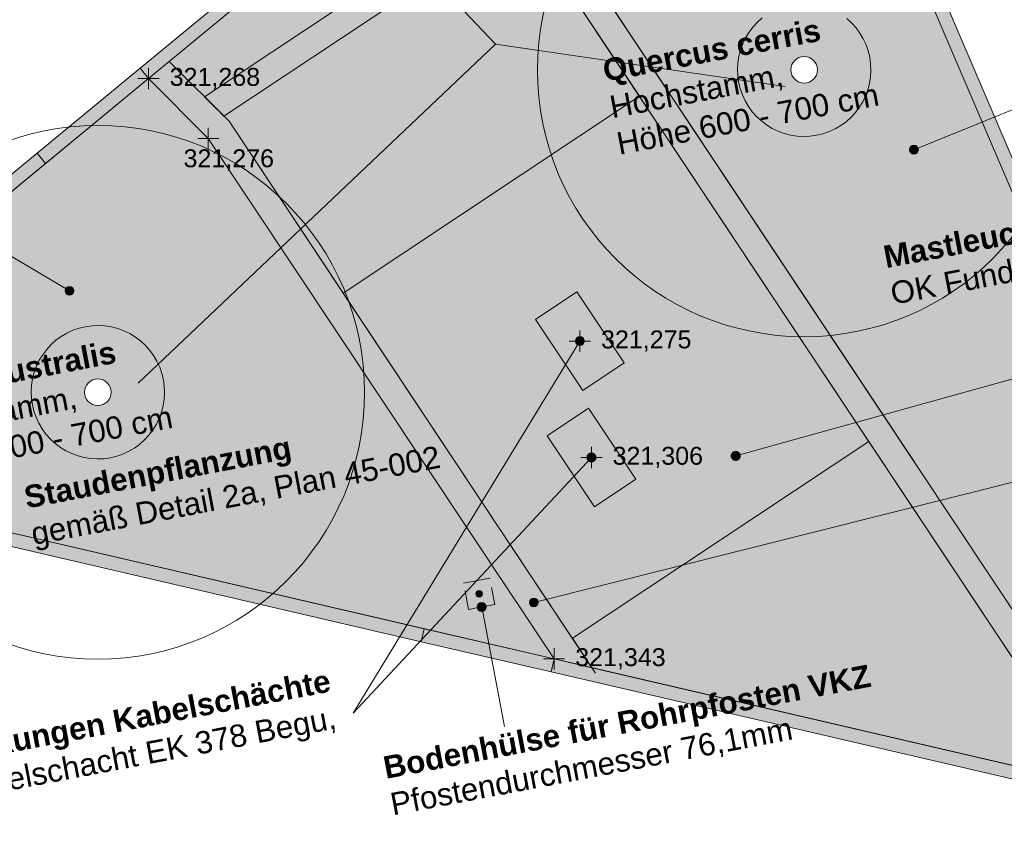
# Model space of a CAD drawing. Header units: metres. Extents: x 3500829 to 3508687, y 5372391 to 5379639.
# Tile 213 of 229: x 3504287 to 3504298, y 5375417 to 5375426. Entities that reach past the tile are written whole.
import ezdxf

# ---------------------------------------------------------------- set-up
doc = ezdxf.new("R2010")
doc.units = ezdxf.units.M
doc.header["$LTSCALE"] = 0.1
doc.linetypes.add('ISO-02 Strichlinie', pattern=[3.81, 3.048, -0.762])
for name, color, linetype in [('5_Beschriftung', 7, 'Continuous'), ('5_Elemente', 7, 'Continuous'), ('5_Flächen', 7, 'Continuous'), ('5_Gehölze', 7, 'Continuous'), ('5_Leitungen', 7, 'Continuous')]:
    doc.layers.add(name, color=color, linetype=linetype)
doc.styles.add('Arial', font='arial.ttf')
doc.styles.add('Arial (bold)', font='arialbd.ttf')

# ---------------------------------------------------------------- blocks, each defined once
blk = doc.blocks.new('VKZ')
at = {"linetype": 'Continuous', "lineweight": 0, "true_color": 0x888888, "transparency": 33554687}
h = blk.add_hatch(color=252, dxfattribs=at)
edge = h.paths.add_edge_path()
edge.add_arc((0, 0), 0.038, 0, 360)
at = {"color": 251, "linetype": 'ISO-02 Strichlinie', "lineweight": 9, "true_color": 0x646464, "transparency": 33554687, "flags": 128}
blk.add_lwpolyline([(-0.15, 0.15), (0.15, 0.15), (0.15, -0.15), (-0.15, -0.15)], close=True, dxfattribs=at)
at = {"color": 251, "linetype": 'Continuous', "lineweight": 9, "true_color": 0x646464, "transparency": 33554687}
blk.add_circle((0, 0), 0.038, dxfattribs=at)
blk = doc.blocks.new('Baum Neu')
at = {"color": 255, "linetype": 'Continuous', "lineweight": 9, "transparency": 33554687}
blk.add_wipeout([(0.106, 0.106), (0.116, 0.095), (0.125, 0.083), (0.132, 0.071), (0.139, 0.057), (0.144, 0.044), (0.147, 0.029), (0.149, 0.015), (0.15, 0), (0.149, -0.015), (0.147, -0.029), (0.144, -0.044), (0.139, -0.057), (0.132, -0.071), (0.125, -0.083), (0.116, -0.095), (0.106, -0.106), (0.095, -0.116), (0.083, -0.125), (0.071, -0.132), (0.057, -0.139), (0.044, -0.144), (0.029, -0.147), (0.015, -0.149), (0, -0.15), (-0.015, -0.149), (-0.029, -0.147), (-0.044, -0.144), (-0.057, -0.139), (-0.071, -0.132), (-0.083, -0.125), (-0.095, -0.116), (-0.106, -0.106), (-0.116, -0.095), (-0.125, -0.083), (-0.132, -0.071), (-0.139, -0.057), (-0.144, -0.044), (-0.147, -0.029), (-0.149, -0.015), (-0.15, 0), (-0.149, 0.015), (-0.147, 0.029), (-0.144, 0.044), (-0.139, 0.057), (-0.132, 0.071), (-0.125, 0.083), (-0.116, 0.095), (-0.106, 0.106), (-0.095, 0.116), (-0.083, 0.125), (-0.071, 0.132), (-0.057, 0.139), (-0.044, 0.144), (-0.029, 0.147), (-0.015, 0.149), (0, 0.15), (0.015, 0.149), (0.029, 0.147), (0.044, 0.144), (0.057, 0.139), (0.071, 0.132), (0.083, 0.125), (0.095, 0.116)], dxfattribs=at)
at = {"color": 250, "linetype": 'Continuous', "lineweight": 9, "transparency": 33554687}
for radius in [3, 0.15]:
    blk.add_circle((0, 0), radius, dxfattribs=at)
blk = doc.blocks.new('Vermessungspunkt (2D)-94')
at = {"color": 250, "linetype": 'Continuous', "lineweight": 18, "true_color": 0x313131, "transparency": 33554687}
for p, q in [((0, 0.119), (0, -0.119)), ((-0.119, 0), (0.119, 0))]:
    blk.add_line(p, q, dxfattribs=at)
at = {"color": 250, "true_color": 0x313131, "transparency": 33554687, "insert": (0.238, 0), "char_height": 0.2014, "attachment_point": 4, "line_spacing_factor": 0.970891, "style": 'Arial'}
blk.add_mtext('321,343', dxfattribs=at)
at = {"color": 0, "flags": 1}
for tag in ['Vermessungspunkt-Nr', 'Segment-Art', 'Segment-Länge', 'Segment-Winkel', 'Segment-Radius', 'Segment-Innenwinkel', 'Segment-Steigung', 'Segment-Richtung', 'Pfad_ID', 'Beschreibung']:
    blk.add_attdef(tag, (32.752, 18.993), '', height=0.00018, dxfattribs=at)
blk = doc.blocks.new('Vermessungspunkt (2D)-95')
at = {"color": 250, "linetype": 'Continuous', "lineweight": 18, "true_color": 0x313131, "transparency": 33554687}
for p, q in [((0, 0.119), (0, -0.119)), ((-0.119, 0), (0.119, 0))]:
    blk.add_line(p, q, dxfattribs=at)
at = {"color": 250, "true_color": 0x313131, "transparency": 33554687, "insert": (0.238, 0), "char_height": 0.2014, "attachment_point": 4, "line_spacing_factor": 0.970891, "style": 'Arial'}
blk.add_mtext('321,268', dxfattribs=at)
at = {"color": 0, "flags": 1}
for tag in ['Vermessungspunkt-Nr', 'Segment-Art', 'Segment-Länge', 'Segment-Winkel', 'Segment-Radius', 'Segment-Innenwinkel', 'Segment-Steigung', 'Segment-Richtung', 'Pfad_ID', 'Beschreibung']:
    blk.add_attdef(tag, (28.192, 25.516), '', height=0.00018, dxfattribs=at)
blk = doc.blocks.new('Vermessungspunkt (2D)-98')
at = {"color": 250, "linetype": 'Continuous', "lineweight": 18, "true_color": 0x313131, "transparency": 33554687}
for p, q in [((0, 0.119), (0, -0.119)), ((-0.119, 0), (0.119, 0))]:
    blk.add_line(p, q, dxfattribs=at)
at = {"color": 250, "true_color": 0x313131, "transparency": 33554687, "insert": (-0.278, -0.243), "char_height": 0.2014, "attachment_point": 4, "line_spacing_factor": 0.970891, "style": 'Arial'}
blk.add_mtext('321,276', dxfattribs=at)
at = {"color": 0, "flags": 1}
for tag in ['Vermessungspunkt-Nr', 'Segment-Art', 'Segment-Länge', 'Segment-Winkel', 'Segment-Radius', 'Segment-Innenwinkel', 'Segment-Steigung', 'Segment-Richtung', 'Pfad_ID', 'Beschreibung']:
    blk.add_attdef(tag, (28.467, 24.602), '', height=0.00018, dxfattribs=at)
blk = doc.blocks.new('Vermessungspunkt (2D)-115')
at = {"color": 250, "linetype": 'Continuous', "lineweight": 18, "true_color": 0x313131, "transparency": 33554687}
for p, q in [((0, 0.119), (0, -0.119)), ((-0.119, 0), (0.119, 0))]:
    blk.add_line(p, q, dxfattribs=at)
at = {"color": 250, "true_color": 0x313131, "transparency": 33554687, "insert": (0.238, 0), "char_height": 0.2014, "attachment_point": 4, "line_spacing_factor": 0.970891, "style": 'Arial'}
blk.add_mtext('321,306', dxfattribs=at)
at = {"color": 0, "flags": 1}
for tag in ['Vermessungspunkt-Nr', 'Segment-Art', 'Segment-Länge', 'Segment-Winkel', 'Segment-Radius', 'Segment-Innenwinkel', 'Segment-Steigung', 'Segment-Richtung', 'Pfad_ID', 'Beschreibung']:
    blk.add_attdef(tag, (33.172, 21.258), '', height=0.00018, dxfattribs=at)
blk = doc.blocks.new('Vermessungspunkt (2D)-116')
at = {"color": 250, "linetype": 'Continuous', "lineweight": 18, "true_color": 0x313131, "transparency": 33554687}
for p, q in [((0, 0.119), (0, -0.119)), ((-0.119, 0), (0.119, 0))]:
    blk.add_line(p, q, dxfattribs=at)
at = {"color": 250, "true_color": 0x313131, "transparency": 33554687, "insert": (0.238, 0), "char_height": 0.2014, "attachment_point": 4, "line_spacing_factor": 0.970891, "style": 'Arial'}
blk.add_mtext('321,275', dxfattribs=at)
at = {"color": 0, "flags": 1}
for tag in ['Vermessungspunkt-Nr', 'Segment-Art', 'Segment-Länge', 'Segment-Winkel', 'Segment-Radius', 'Segment-Innenwinkel', 'Segment-Steigung', 'Segment-Richtung', 'Pfad_ID', 'Beschreibung']:
    blk.add_attdef(tag, (33.041, 22.566), '', height=0.00018, dxfattribs=at)

msp = doc.modelspace()

# ---------------------------------------------------------------- hatches: boundary and pattern name
at = {"layer": '5_Beschriftung', "linetype": 'Continuous', "lineweight": 0, "true_color": 0x2d2d2d, "transparency": 33554687}
for points in [[(3504293.052, 5375421.383), (3504293.05, 5375421.384), (3504293.048, 5375421.386), (3504293.047, 5375421.388), (3504293.045, 5375421.39), (3504293.044, 5375421.392), (3504293.043, 5375421.394), (3504293.041, 5375421.396), (3504293.04, 5375421.398), (3504293.039, 5375421.401), (3504293.038, 5375421.403), (3504293.038, 5375421.405), (3504293.037, 5375421.407), (3504293.036, 5375421.41), (3504293.036, 5375421.412), (3504293.036, 5375421.415), (3504293.035, 5375421.417), (3504293.035, 5375421.42), (3504293.035, 5375421.422), (3504293.036, 5375421.425), (3504293.036, 5375421.427), (3504293.036, 5375421.429), (3504293.037, 5375421.432), (3504293.037, 5375421.434), (3504293.038, 5375421.436), (3504293.039, 5375421.439), (3504293.04, 5375421.441), (3504293.041, 5375421.443), (3504293.042, 5375421.445), (3504293.044, 5375421.447), (3504293.045, 5375421.449), (3504293.047, 5375421.451), (3504293.048, 5375421.453), (3504293.05, 5375421.455), (3504293.052, 5375421.457), (3504293.054, 5375421.458), (3504293.055, 5375421.46), (3504293.057, 5375421.461), (3504293.06, 5375421.463), (3504293.062, 5375421.464), (3504293.064, 5375421.465), (3504293.066, 5375421.466), (3504293.068, 5375421.467), (3504293.071, 5375421.468), (3504293.073, 5375421.468), (3504293.075, 5375421.469), (3504293.078, 5375421.469), (3504293.08, 5375421.47), (3504293.083, 5375421.47), (3504293.085, 5375421.47), (3504293.088, 5375421.47), (3504293.09, 5375421.47), (3504293.093, 5375421.469), (3504293.095, 5375421.469), (3504293.097, 5375421.468), (3504293.1, 5375421.468), (3504293.102, 5375421.467), (3504293.104, 5375421.466), (3504293.107, 5375421.465), (3504293.109, 5375421.464), (3504293.111, 5375421.463), (3504293.113, 5375421.461), (3504293.115, 5375421.46), (3504293.117, 5375421.459), (3504293.119, 5375421.457), (3504293.121, 5375421.455), (3504293.122, 5375421.453), (3504293.124, 5375421.452), (3504293.125, 5375421.45), (3504293.127, 5375421.448), (3504293.128, 5375421.446), (3504293.129, 5375421.444), (3504293.131, 5375421.441), (3504293.132, 5375421.439), (3504293.132, 5375421.437), (3504293.133, 5375421.434), (3504293.134, 5375421.432), (3504293.134, 5375421.43), (3504293.135, 5375421.427), (3504293.135, 5375421.425), (3504293.135, 5375421.422), (3504293.135, 5375421.42), (3504293.135, 5375421.417), (3504293.135, 5375421.415), (3504293.135, 5375421.413), (3504293.134, 5375421.41), (3504293.134, 5375421.408), (3504293.133, 5375421.405), (3504293.133, 5375421.403), (3504293.132, 5375421.401), (3504293.131, 5375421.399), (3504293.13, 5375421.396), (3504293.128, 5375421.394), (3504293.127, 5375421.392), (3504293.126, 5375421.39), (3504293.124, 5375421.388), (3504293.123, 5375421.386), (3504293.121, 5375421.385), (3504293.119, 5375421.383), (3504293.117, 5375421.381), (3504293.115, 5375421.38), (3504293.113, 5375421.378), (3504293.111, 5375421.377), (3504293.109, 5375421.376), (3504293.107, 5375421.375), (3504293.105, 5375421.374), (3504293.102, 5375421.373), (3504293.1, 5375421.372), (3504293.098, 5375421.371), (3504293.095, 5375421.371), (3504293.093, 5375421.37), (3504293.09, 5375421.37), (3504293.088, 5375421.37), (3504293.086, 5375421.37), (3504293.083, 5375421.37), (3504293.081, 5375421.37), (3504293.078, 5375421.37), (3504293.076, 5375421.371), (3504293.073, 5375421.371), (3504293.071, 5375421.372), (3504293.069, 5375421.373), (3504293.066, 5375421.374), (3504293.064, 5375421.375), (3504293.062, 5375421.376), (3504293.06, 5375421.377), (3504293.058, 5375421.378), (3504293.056, 5375421.38), (3504293.054, 5375421.381)], [(3504294.756, 5375421.45), (3504294.756, 5375421.448), (3504294.757, 5375421.445), (3504294.757, 5375421.443), (3504294.757, 5375421.44), (3504294.757, 5375421.438), (3504294.757, 5375421.436), (3504294.757, 5375421.433), (3504294.757, 5375421.431), (3504294.757, 5375421.428), (3504294.756, 5375421.426), (3504294.756, 5375421.423), (3504294.755, 5375421.421), (3504294.754, 5375421.419), (3504294.753, 5375421.417), (3504294.752, 5375421.414), (3504294.751, 5375421.412), (3504294.75, 5375421.41), (3504294.748, 5375421.408), (3504294.747, 5375421.406), (3504294.745, 5375421.404), (3504294.743, 5375421.402), (3504294.742, 5375421.401), (3504294.74, 5375421.399), (3504294.738, 5375421.398), (3504294.736, 5375421.396), (3504294.734, 5375421.395), (3504294.732, 5375421.394), (3504294.73, 5375421.392), (3504294.727, 5375421.391), (3504294.725, 5375421.39), (3504294.723, 5375421.39), (3504294.72, 5375421.389), (3504294.718, 5375421.388), (3504294.716, 5375421.388), (3504294.713, 5375421.388), (3504294.711, 5375421.387), (3504294.708, 5375421.387), (3504294.706, 5375421.387), (3504294.703, 5375421.387), (3504294.701, 5375421.388), (3504294.699, 5375421.388), (3504294.696, 5375421.389), (3504294.694, 5375421.389), (3504294.691, 5375421.39), (3504294.689, 5375421.391), (3504294.687, 5375421.392), (3504294.685, 5375421.393), (3504294.683, 5375421.394), (3504294.68, 5375421.395), (3504294.678, 5375421.397), (3504294.676, 5375421.398), (3504294.675, 5375421.4), (3504294.673, 5375421.401), (3504294.671, 5375421.403), (3504294.669, 5375421.405), (3504294.668, 5375421.407), (3504294.666, 5375421.409), (3504294.665, 5375421.411), (3504294.664, 5375421.413), (3504294.663, 5375421.415), (3504294.662, 5375421.417), (3504294.661, 5375421.42), (3504294.66, 5375421.422), (3504294.659, 5375421.424), (3504294.659, 5375421.427), (3504294.658, 5375421.429), (3504294.658, 5375421.432), (3504294.658, 5375421.434), (3504294.658, 5375421.436), (3504294.658, 5375421.439), (3504294.658, 5375421.441), (3504294.658, 5375421.444), (3504294.658, 5375421.446), (3504294.659, 5375421.449), (3504294.659, 5375421.451), (3504294.66, 5375421.453), (3504294.661, 5375421.456), (3504294.662, 5375421.458), (3504294.663, 5375421.46), (3504294.664, 5375421.462), (3504294.665, 5375421.464), (3504294.667, 5375421.466), (3504294.668, 5375421.468), (3504294.67, 5375421.47), (3504294.672, 5375421.472), (3504294.673, 5375421.474), (3504294.675, 5375421.475), (3504294.677, 5375421.477), (3504294.679, 5375421.478), (3504294.681, 5375421.48), (3504294.683, 5375421.481), (3504294.685, 5375421.482), (3504294.688, 5375421.483), (3504294.69, 5375421.484), (3504294.692, 5375421.485), (3504294.695, 5375421.486), (3504294.697, 5375421.486), (3504294.699, 5375421.487), (3504294.702, 5375421.487), (3504294.704, 5375421.487), (3504294.707, 5375421.487), (3504294.709, 5375421.487), (3504294.712, 5375421.487), (3504294.714, 5375421.487), (3504294.716, 5375421.486), (3504294.719, 5375421.486), (3504294.721, 5375421.485), (3504294.724, 5375421.485), (3504294.726, 5375421.484), (3504294.728, 5375421.483), (3504294.73, 5375421.482), (3504294.733, 5375421.481), (3504294.735, 5375421.479), (3504294.737, 5375421.478), (3504294.739, 5375421.476), (3504294.74, 5375421.475), (3504294.742, 5375421.473), (3504294.744, 5375421.471), (3504294.746, 5375421.47), (3504294.747, 5375421.468), (3504294.749, 5375421.466), (3504294.75, 5375421.464), (3504294.751, 5375421.462), (3504294.752, 5375421.459), (3504294.753, 5375421.457), (3504294.754, 5375421.455), (3504294.755, 5375421.453)]]:
    msp.add_hatch(color=250, dxfattribs=at).paths.add_polyline_path(points)
h = msp.add_hatch(color=250, dxfattribs=at)
edge = h.paths.add_edge_path()
edge.add_arc((3504292.437, 5375419.79), 0.05, 0, 360)
h = msp.add_hatch(color=250, dxfattribs=at)
edge = h.paths.add_edge_path()
edge.add_arc((3504291.851, 5375419.74), 0.05, 0, 360)
at = {"layer": '5_Elemente', "linetype": 'Continuous', "lineweight": 0, "true_color": 0x7d7d7d, "transparency": 33554687}
for points in [[(3504291.57, 5375428.73), (3504291.666, 5375428.614), (3504288.105, 5375425.679), (3504288.01, 5375425.794)], [(3504296.29, 5375427.97), (3504296.428, 5375428.029), (3504300.358, 5375418.852), (3504300.22, 5375418.793)], [(3504286.852, 5375424.84), (3504286.948, 5375424.724), (3504284.263, 5375422.511), (3504284.167, 5375422.626)], [(3504284.577, 5375420.881), (3504284.611, 5375421.027), (3504291.204, 5375419.495), (3504291.17, 5375419.349)], [(3504292.631, 5375419.01), (3504292.665, 5375419.156), (3504299.248, 5375417.626), (3504299.214, 5375417.48)]]:
    msp.add_hatch(color=8, dxfattribs=at).paths.add_polyline_path(points)
at = {"layer": '5_Elemente', "linetype": 'Continuous', "lineweight": 0, "true_color": 0xf5f5f5, "transparency": 33554687}
for points in [[(3504291.433, 5375428.422), (3504292.087, 5375427.796), (3504298.771, 5375417.737), (3504299.197, 5375417.638), (3504292.318, 5375427.989), (3504291.666, 5375428.614)], [(3504293.091, 5375419.057), (3504289.01, 5375425.199), (3504288.338, 5375425.87), (3504288.105, 5375425.679), (3504288.777, 5375425.007), (3504292.665, 5375419.156)]]:
    msp.add_hatch(color=7, dxfattribs=at).paths.add_polyline_path(points)
at = {"layer": '5_Elemente', "linetype": 'Continuous', "lineweight": 0, "true_color": 0x6e6e6e, "transparency": 33554687}
for points in [[(3504288.01, 5375425.794), (3504288.105, 5375425.679), (3504286.948, 5375424.724), (3504286.852, 5375424.84)], [(3504292.665, 5375419.156), (3504292.631, 5375419.01), (3504291.17, 5375419.349), (3504291.204, 5375419.495)]]:
    msp.add_hatch(color=8, dxfattribs=at).paths.add_polyline_path(points)
at = {"layer": '5_Elemente', "linetype": 'Continuous', "lineweight": 0, "true_color": 0xa6a6a6, "transparency": 33554559}
for points in [[(3504292.92, 5375423.282), (3504293.454, 5375422.485), (3504292.989, 5375422.173), (3504292.455, 5375422.971)], [(3504293.051, 5375421.974), (3504293.585, 5375421.176), (3504293.119, 5375420.865), (3504292.586, 5375421.663)]]:
    msp.add_hatch(color=253, dxfattribs=at).paths.add_polyline_path(points)
at = {"layer": '5_Flächen', "linetype": 'Continuous', "lineweight": 0, "true_color": 0xced696, "transparency": 33554623}
h = msp.add_hatch(color=53, dxfattribs=at)
edge = h.paths.add_edge_path()
edge.add_line((3504291.666, 5375428.614), (3504292.318, 5375427.989))
edge.add_line((3504292.318, 5375427.989), (3504299.197, 5375417.638))
edge.add_arc((3504299.439, 5375418.455), 0.851, 253.4625, 383.4158)
edge.add_line((3504300.22, 5375418.793), (3504296.29, 5375427.97))
edge.add_arc((3504295.558, 5375427.521), 0.859, 31.5261, 74.1572)
edge.add_line((3504295.793, 5375428.347), (3504292.903, 5375429.161))
edge.add_arc((3504292.673, 5375428.343), 0.85, 74.2717, 129.5031)
edge.add_line((3504292.132, 5375428.998), (3504291.666, 5375428.614))
at = {"layer": '5_Flächen', "linetype": 'Continuous', "lineweight": 0, "true_color": 0xdadada, "transparency": 33554687}
msp.add_hatch(color=254, dxfattribs=at).paths.add_polyline_path([(3504288.338, 5375425.87), (3504289.01, 5375425.199), (3504293.091, 5375419.057), (3504298.771, 5375417.737), (3504292.087, 5375427.796), (3504291.433, 5375428.422)])
at = {"layer": '5_Flächen', "linetype": 'Continuous', "lineweight": 0, "true_color": 0xd7d7d7, "transparency": 33554687}
for points in [[(3504289.01, 5375425.199), (3504290.294, 5375423.267), (3504293.625, 5375425.481), (3504292.087, 5375427.796), (3504291.433, 5375428.422), (3504288.338, 5375425.87)], [(3504298.771, 5375417.737), (3504296.204, 5375421.6), (3504292.872, 5375419.387), (3504293.091, 5375419.057)]]:
    msp.add_hatch(color=254, dxfattribs=at).paths.add_polyline_path(points)
at = {"layer": '5_Flächen', "linetype": 'Continuous', "lineweight": 0, "true_color": 0x00b8e6, "transparency": 33554687}
h = msp.add_hatch(color=140, dxfattribs=at)
edge = h.paths.add_edge_path()
edge.add_line((3504292.297, 5375427.479), (3504292.131, 5375427.729))
edge.add_line((3504292.131, 5375427.729), (3504288.735, 5375425.473))
edge.add_arc((3504224.445, 5375360.92), 91.106, 44.92441, 45.11689, ccw=False)
edge.add_line((3504288.952, 5375425.257), (3504292.297, 5375427.479))
at = {"layer": '5_Flächen', "linetype": 'Continuous', "lineweight": 0, "true_color": 0xced696, "transparency": 33554623}
h = msp.add_hatch(color=53, dxfattribs=at)
edge = h.paths.add_edge_path()
edge.add_line((3504292.665, 5375419.156), (3504288.777, 5375425.007))
edge.add_line((3504288.777, 5375425.007), (3504288.105, 5375425.679))
edge.add_line((3504288.105, 5375425.679), (3504284.263, 5375422.511))
edge.add_arc((3504284.803, 5375421.855), 0.85, 129.5031, 256.9219)
edge.add_line((3504284.611, 5375421.027), (3504292.665, 5375419.156))

# ---------------------------------------------------------------- linework, layer by layer
at = {"layer": '5_Beschriftung', "color": 250, "linetype": 'Continuous', "lineweight": 18, "true_color": 0x2d2d2d, "transparency": 33554687}
for p, q in [((3504292.437, 5375419.79), (3504300.429, 5375421.795)), ((3504291.851, 5375419.74), (3504292.107, 5375418.395))]:
    msp.add_line(p, q, dxfattribs=at)
at = {"layer": '5_Beschriftung', "color": 250, "linetype": 'Continuous', "lineweight": 18, "true_color": 0x2d2d2d, "transparency": 33554687, "flags": 128}
for points in [[(3504293.052, 5375421.383), (3504293.05, 5375421.384), (3504293.048, 5375421.386), (3504293.047, 5375421.388), (3504293.045, 5375421.39), (3504293.044, 5375421.392), (3504293.043, 5375421.394), (3504293.041, 5375421.396), (3504293.04, 5375421.398), (3504293.039, 5375421.401), (3504293.038, 5375421.403), (3504293.038, 5375421.405), (3504293.037, 5375421.407), (3504293.036, 5375421.41), (3504293.036, 5375421.412), (3504293.036, 5375421.415), (3504293.035, 5375421.417), (3504293.035, 5375421.42), (3504293.035, 5375421.422), (3504293.036, 5375421.425), (3504293.036, 5375421.427), (3504293.036, 5375421.429), (3504293.037, 5375421.432), (3504293.037, 5375421.434), (3504293.038, 5375421.436), (3504293.039, 5375421.439), (3504293.04, 5375421.441), (3504293.041, 5375421.443), (3504293.042, 5375421.445), (3504293.044, 5375421.447), (3504293.045, 5375421.449), (3504293.047, 5375421.451), (3504293.048, 5375421.453), (3504293.05, 5375421.455), (3504293.052, 5375421.457), (3504293.054, 5375421.458), (3504293.055, 5375421.46), (3504293.057, 5375421.461), (3504293.06, 5375421.463), (3504293.062, 5375421.464), (3504293.064, 5375421.465), (3504293.066, 5375421.466), (3504293.068, 5375421.467), (3504293.071, 5375421.468), (3504293.073, 5375421.468), (3504293.075, 5375421.469), (3504293.078, 5375421.469), (3504293.08, 5375421.47), (3504293.083, 5375421.47), (3504293.085, 5375421.47), (3504293.088, 5375421.47), (3504293.09, 5375421.47), (3504293.093, 5375421.469), (3504293.095, 5375421.469), (3504293.097, 5375421.468), (3504293.1, 5375421.468), (3504293.102, 5375421.467), (3504293.104, 5375421.466), (3504293.107, 5375421.465), (3504293.109, 5375421.464), (3504293.111, 5375421.463), (3504293.113, 5375421.461), (3504293.115, 5375421.46), (3504293.117, 5375421.459), (3504293.119, 5375421.457), (3504293.121, 5375421.455), (3504293.122, 5375421.453), (3504293.124, 5375421.452), (3504293.125, 5375421.45), (3504293.127, 5375421.448), (3504293.128, 5375421.446), (3504293.129, 5375421.444), (3504293.131, 5375421.441), (3504293.132, 5375421.439), (3504293.132, 5375421.437), (3504293.133, 5375421.434), (3504293.134, 5375421.432), (3504293.134, 5375421.43), (3504293.135, 5375421.427), (3504293.135, 5375421.425), (3504293.135, 5375421.422), (3504293.135, 5375421.42), (3504293.135, 5375421.417), (3504293.135, 5375421.415), (3504293.135, 5375421.413), (3504293.134, 5375421.41), (3504293.134, 5375421.408), (3504293.133, 5375421.405), (3504293.133, 5375421.403), (3504293.132, 5375421.401), (3504293.131, 5375421.399), (3504293.13, 5375421.396), (3504293.128, 5375421.394), (3504293.127, 5375421.392), (3504293.126, 5375421.39), (3504293.124, 5375421.388), (3504293.123, 5375421.386), (3504293.121, 5375421.385), (3504293.119, 5375421.383), (3504293.117, 5375421.381), (3504293.115, 5375421.38), (3504293.113, 5375421.378), (3504293.111, 5375421.377), (3504293.109, 5375421.376), (3504293.107, 5375421.375), (3504293.105, 5375421.374), (3504293.102, 5375421.373), (3504293.1, 5375421.372), (3504293.098, 5375421.371), (3504293.095, 5375421.371), (3504293.093, 5375421.37), (3504293.09, 5375421.37), (3504293.088, 5375421.37), (3504293.086, 5375421.37), (3504293.083, 5375421.37), (3504293.081, 5375421.37), (3504293.078, 5375421.37), (3504293.076, 5375421.371), (3504293.073, 5375421.371), (3504293.071, 5375421.372), (3504293.069, 5375421.373), (3504293.066, 5375421.374), (3504293.064, 5375421.375), (3504293.062, 5375421.376), (3504293.06, 5375421.377), (3504293.058, 5375421.378), (3504293.056, 5375421.38), (3504293.054, 5375421.381), (3504293.052, 5375421.383)], [(3504294.756, 5375421.45), (3504294.756, 5375421.448), (3504294.757, 5375421.445), (3504294.757, 5375421.443), (3504294.757, 5375421.44), (3504294.757, 5375421.438), (3504294.757, 5375421.436), (3504294.757, 5375421.433), (3504294.757, 5375421.431), (3504294.757, 5375421.428), (3504294.756, 5375421.426), (3504294.756, 5375421.423), (3504294.755, 5375421.421), (3504294.754, 5375421.419), (3504294.753, 5375421.417), (3504294.752, 5375421.414), (3504294.751, 5375421.412), (3504294.75, 5375421.41), (3504294.748, 5375421.408), (3504294.747, 5375421.406), (3504294.745, 5375421.404), (3504294.743, 5375421.402), (3504294.742, 5375421.401), (3504294.74, 5375421.399), (3504294.738, 5375421.398), (3504294.736, 5375421.396), (3504294.734, 5375421.395), (3504294.732, 5375421.394), (3504294.73, 5375421.392), (3504294.727, 5375421.391), (3504294.725, 5375421.39), (3504294.723, 5375421.39), (3504294.72, 5375421.389), (3504294.718, 5375421.388), (3504294.716, 5375421.388), (3504294.713, 5375421.388), (3504294.711, 5375421.387), (3504294.708, 5375421.387), (3504294.706, 5375421.387), (3504294.703, 5375421.387), (3504294.701, 5375421.388), (3504294.699, 5375421.388), (3504294.696, 5375421.389), (3504294.694, 5375421.389), (3504294.691, 5375421.39), (3504294.689, 5375421.391), (3504294.687, 5375421.392), (3504294.685, 5375421.393), (3504294.683, 5375421.394), (3504294.68, 5375421.395), (3504294.678, 5375421.397), (3504294.676, 5375421.398), (3504294.675, 5375421.4), (3504294.673, 5375421.401), (3504294.671, 5375421.403), (3504294.669, 5375421.405), (3504294.668, 5375421.407), (3504294.666, 5375421.409), (3504294.665, 5375421.411), (3504294.664, 5375421.413), (3504294.663, 5375421.415), (3504294.662, 5375421.417), (3504294.661, 5375421.42), (3504294.66, 5375421.422), (3504294.659, 5375421.424), (3504294.659, 5375421.427), (3504294.658, 5375421.429), (3504294.658, 5375421.432), (3504294.658, 5375421.434), (3504294.658, 5375421.436), (3504294.658, 5375421.439), (3504294.658, 5375421.441), (3504294.658, 5375421.444), (3504294.658, 5375421.446), (3504294.659, 5375421.449), (3504294.659, 5375421.451), (3504294.66, 5375421.453), (3504294.661, 5375421.456), (3504294.662, 5375421.458), (3504294.663, 5375421.46), (3504294.664, 5375421.462), (3504294.665, 5375421.464), (3504294.667, 5375421.466), (3504294.668, 5375421.468), (3504294.67, 5375421.47), (3504294.672, 5375421.472), (3504294.673, 5375421.474), (3504294.675, 5375421.475), (3504294.677, 5375421.477), (3504294.679, 5375421.478), (3504294.681, 5375421.48), (3504294.683, 5375421.481), (3504294.685, 5375421.482), (3504294.688, 5375421.483), (3504294.69, 5375421.484), (3504294.692, 5375421.485), (3504294.695, 5375421.486), (3504294.697, 5375421.486), (3504294.699, 5375421.487), (3504294.702, 5375421.487), (3504294.704, 5375421.487), (3504294.707, 5375421.487), (3504294.709, 5375421.487), (3504294.712, 5375421.487), (3504294.714, 5375421.487), (3504294.716, 5375421.486), (3504294.719, 5375421.486), (3504294.721, 5375421.485), (3504294.724, 5375421.485), (3504294.726, 5375421.484), (3504294.728, 5375421.483), (3504294.73, 5375421.482), (3504294.733, 5375421.481), (3504294.735, 5375421.479), (3504294.737, 5375421.478), (3504294.739, 5375421.476), (3504294.74, 5375421.475), (3504294.742, 5375421.473), (3504294.744, 5375421.471), (3504294.746, 5375421.47), (3504294.747, 5375421.468), (3504294.749, 5375421.466), (3504294.75, 5375421.464), (3504294.751, 5375421.462), (3504294.752, 5375421.459), (3504294.753, 5375421.457), (3504294.754, 5375421.455), (3504294.755, 5375421.453), (3504294.756, 5375421.45)]]:
    msp.add_lwpolyline(points, close=True, dxfattribs=at)
at = {"layer": '5_Beschriftung', "color": 250, "linetype": 'Continuous', "lineweight": 18, "true_color": 0x2d2d2d, "transparency": 33554687}
for centre in [(3504292.437, 5375419.79), (3504291.851, 5375419.74)]:
    msp.add_circle(centre, 0.05, dxfattribs=at)
at = {"layer": '5_Elemente', "color": 251, "linetype": 'Continuous', "lineweight": 18, "true_color": 0x626262, "transparency": 33554687, "flags": 128}
for points in [[(3504291.57, 5375428.73), (3504291.666, 5375428.614), (3504288.105, 5375425.679), (3504288.01, 5375425.794)], [(3504296.29, 5375427.97), (3504296.428, 5375428.029), (3504300.358, 5375418.852), (3504300.22, 5375418.793)], [(3504286.852, 5375424.84), (3504286.948, 5375424.724), (3504284.263, 5375422.511), (3504284.167, 5375422.626)], [(3504284.577, 5375420.881), (3504284.611, 5375421.027), (3504291.204, 5375419.495), (3504291.17, 5375419.349)], [(3504292.631, 5375419.01), (3504292.665, 5375419.156), (3504299.248, 5375417.626), (3504299.214, 5375417.48)]]:
    msp.add_lwpolyline(points, close=True, dxfattribs=at)
at = {"layer": '5_Elemente', "color": 8, "linetype": 'Continuous', "lineweight": 9, "true_color": 0x777777, "transparency": 33554687, "flags": 128}
for points in [[(3504291.433, 5375428.422), (3504292.087, 5375427.796), (3504298.771, 5375417.737), (3504299.197, 5375417.638), (3504292.318, 5375427.989), (3504291.666, 5375428.614)], [(3504293.091, 5375419.057), (3504289.01, 5375425.199), (3504288.338, 5375425.87), (3504288.105, 5375425.679), (3504288.777, 5375425.007), (3504292.665, 5375419.156)]]:
    msp.add_lwpolyline(points, close=True, dxfattribs=at)
at = {"layer": '5_Elemente', "color": 251, "linetype": 'Continuous', "lineweight": 18, "true_color": 0x575757, "transparency": 33554687, "flags": 128}
for points in [[(3504288.01, 5375425.794), (3504288.105, 5375425.679), (3504286.948, 5375424.724), (3504286.852, 5375424.84)], [(3504292.665, 5375419.156), (3504292.631, 5375419.01), (3504291.17, 5375419.349), (3504291.204, 5375419.495)]]:
    msp.add_lwpolyline(points, close=True, dxfattribs=at)
at = {"layer": '5_Elemente', "color": 251, "linetype": 'Continuous', "lineweight": 13, "transparency": 33554687, "flags": 128}
for points in [[(3504292.92, 5375423.282), (3504293.454, 5375422.485), (3504292.989, 5375422.173), (3504292.455, 5375422.971)], [(3504293.051, 5375421.974), (3504293.585, 5375421.176), (3504293.119, 5375420.865), (3504292.586, 5375421.663)]]:
    msp.add_lwpolyline(points, close=True, dxfattribs=at)
at = {"layer": '5_Flächen', "color": 255, "linetype": 'Continuous', "lineweight": 9, "transparency": 33554687}
for p, q in [((3504296.713, 5375421.376), (3504292.702, 5375427.413)), ((3504296.463, 5375421.21), (3504292.452, 5375427.247)), ((3504293.132, 5375418.996), (3504290.151, 5375423.481))]:
    msp.add_line(p, q, dxfattribs=at)
at = {"layer": '5_Flächen', "color": 253, "linetype": 'Continuous', "lineweight": 9, "transparency": 33554623, "flags": 128}
for points in [[(3504291.666, 5375428.614), (3504292.318, 5375427.989), (3504299.197, 5375417.638, 0.636784), (3504300.22, 5375418.793), (3504296.29, 5375427.97, 0.188189), (3504295.793, 5375428.347), (3504292.903, 5375429.161, 0.245769), (3504292.132, 5375428.998)], [(3504292.665, 5375419.156), (3504288.777, 5375425.007), (3504288.105, 5375425.679), (3504284.263, 5375422.511, 0.621349), (3504284.611, 5375421.027)]]:
    msp.add_lwpolyline(points, format="xyb", close=True, dxfattribs=at)
at = {"layer": '5_Flächen', "color": 253, "linetype": 'Continuous', "lineweight": 9, "true_color": 0xa8a8a8, "transparency": 33554687, "flags": 128}
for points in [[(3504288.338, 5375425.87), (3504289.01, 5375425.199), (3504293.091, 5375419.057), (3504298.771, 5375417.737), (3504292.087, 5375427.796), (3504291.433, 5375428.422)], [(3504289.01, 5375425.199), (3504290.294, 5375423.267), (3504293.625, 5375425.481), (3504292.087, 5375427.796), (3504291.433, 5375428.422), (3504288.338, 5375425.87)], [(3504298.771, 5375417.737), (3504296.204, 5375421.6), (3504292.872, 5375419.387), (3504293.091, 5375419.057)]]:
    msp.add_lwpolyline(points, close=True, dxfattribs=at)
at = {"layer": '5_Flächen', "color": 140, "linetype": 'Continuous', "lineweight": 9, "true_color": 0x00b8e6, "transparency": 33554687, "flags": 128}
msp.add_lwpolyline([(3504292.297, 5375427.479), (3504292.131, 5375427.729), (3504288.735, 5375425.473, -0.00084), (3504288.952, 5375425.257)], format="xyb", close=True, dxfattribs=at)
at = {"layer": '5_Flächen', "color": 140, "linetype": 'Continuous', "lineweight": 9, "true_color": 0x00b8e6, "transparency": 33554687}
for points in [[(3504289.187, 5375424.933), (3504289.408, 5375424.599), (3504292.518, 5375427.146), (3504292.74, 5375426.813)], [(3504289.685, 5375424.183), (3504289.962, 5375423.766), (3504293.017, 5375426.397), (3504293.293, 5375425.98)], [(3504292.872, 5375419.387), (3504296.204, 5375421.6), (3504290.294, 5375423.267), (3504293.625, 5375425.481)], [(3504296.812, 5375420.684), (3504296.536, 5375421.101), (3504293.976, 5375418.8), (3504293.307, 5375418.955)], [(3504297.31, 5375419.935), (3504297.089, 5375420.268), (3504295.181, 5375418.52), (3504294.646, 5375418.644)], [(3504295.717, 5375418.395), (3504296.118, 5375418.302), (3504297.532, 5375419.602), (3504297.698, 5375419.352)]]:
    msp.add_solid(points, dxfattribs=at)

# ---------------------------------------------------------------- block references
at = {"layer": '5_Beschriftung', "color": 250, "true_color": 0x313131, "transparency": 33554687}
for name, p in [('Vermessungspunkt (2D)-95', (3504288.105, 5375425.679, 321.268)), ('Vermessungspunkt (2D)-115', (3504293.085, 5375421.42, 321.306)), ('Vermessungspunkt (2D)-94', (3504292.665, 5375419.156, 321.343))]:
    msp.add_blockref(name, p, dxfattribs=at)
at = {"layer": '5_Elemente', "color": 7, "transparency": 33554687, "rotation": 10.77397947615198}
msp.add_blockref('VKZ', (3504291.823, 5375419.887), dxfattribs=at)

# ---------------------------------------------------------------- texts
at = {"layer": '5_Beschriftung', "color": 250, "true_color": 0x2d2d2d, "transparency": 33554687, "char_height": 0.25172, "attachment_point": 1, "rotation": 10.77, "line_spacing_factor": 0.996218, "style": 'Arial (bold)'}
for s, insert, width in [('Bodenhülse für Rohrpfosten VKZ\\P{\\fArial|b0|i0|c0|p0;Pfostendurchmesser 76,1mm}', (3504290.727, 5375418.054), 5.80591), ('Abdeckungen Kabelschächte\\P{\\fArial|b0|i0|c0|p0;für Kabelschacht EK 378 Begu, D400}', (3504285.304, 5375418.122), 5.09197)]:
    msp.add_mtext(s, dxfattribs=dict(at, insert=insert, width=width))

# ---------------------------------------------------------------- next in the draw order: block references
at = {"layer": '5_Gehölze', "color": 7, "transparency": 33554687, "xscale": -1, "rotation": 180}
for p in [(3504295.477, 5375425.777), (3504287.535, 5375422.153)]:
    msp.add_blockref('Baum Neu', p, dxfattribs=at)

# ---------------------------------------------------------------- next in the draw order: hatches: boundary and pattern name
at = {"layer": '5_Beschriftung', "linetype": 'Continuous', "lineweight": 0, "true_color": 0x2d2d2d, "transparency": 33554687}
h = msp.add_hatch(color=250, dxfattribs=at)
edge = h.paths.add_edge_path()
edge.add_arc((3504296.711, 5375424.879), 0.05, 0, 360)
h = msp.add_hatch(color=250, dxfattribs=at)
edge = h.paths.add_edge_path()
edge.add_arc((3504287.216, 5375423.293), 0.05, 0, 360)
h = msp.add_hatch(color=250, dxfattribs=at)
edge = h.paths.add_edge_path()
edge.add_arc((3504292.955, 5375422.728), 0.05, 0, 360)

# ---------------------------------------------------------------- next in the draw order: linework, layer by layer
at = {"layer": '5_Beschriftung', "color": 250, "linetype": 'Continuous', "lineweight": 18, "true_color": 0x2d2d2d, "transparency": 33554687}
for p, q in [((3504296.711, 5375424.879), (3504299.618, 5375426.061)), ((3504287.216, 5375423.293), (3504284.013, 5375425.189)), ((3504294.708, 5375421.437), (3504300.206, 5375422.968)), ((3504292.955, 5375422.728), (3504290.407, 5375418.546)), ((3504293.085, 5375421.42), (3504290.407, 5375418.546))]:
    msp.add_line(p, q, dxfattribs=at)
for centre in [(3504296.711, 5375424.879), (3504287.216, 5375423.293), (3504292.955, 5375422.728)]:
    msp.add_circle(centre, 0.05, dxfattribs=at)
at = {"layer": '5_Leitungen', "color": 164, "linetype": 'Continuous', "lineweight": 18, "true_color": 0x1225a9, "transparency": 33554687}
msp.add_line((3504292.006, 5375426.065), (3504287.988, 5375422.255), dxfattribs=at)
at = {"layer": '5_Leitungen', "color": 164, "linetype": 'Continuous', "lineweight": 18, "true_color": 0x1225a9, "transparency": 33554687, "flags": 128}
for points in [[(3504284.554, 5375437.858), (3504284.791, 5375434.598), (3504288.074, 5375431.352), (3504290.66, 5375427.485), (3504292.006, 5375426.065), (3504295.262, 5375425.591)], [(3504296.214, 5375425.918), (3504296.224, 5375425.845), (3504296.227, 5375425.771), (3504296.223, 5375425.698), (3504296.212, 5375425.625), (3504296.193, 5375425.554), (3504296.168, 5375425.485), (3504296.136, 5375425.418), (3504296.097, 5375425.356), (3504296.053, 5375425.297), (3504296.003, 5375425.243), (3504295.948, 5375425.194), (3504295.889, 5375425.15), (3504295.825, 5375425.113), (3504295.759, 5375425.082), (3504295.689, 5375425.058), (3504295.617, 5375425.041), (3504295.545, 5375425.03), (3504295.471, 5375425.027), (3504295.398, 5375425.032), (3504295.325, 5375425.043), (3504295.254, 5375425.061), (3504295.185, 5375425.087), (3504295.118, 5375425.119), (3504295.055, 5375425.157), (3504294.997, 5375425.202), (3504294.943, 5375425.251), (3504294.894, 5375425.306), (3504294.85, 5375425.366), (3504294.813, 5375425.429), (3504294.782, 5375425.496), (3504294.758, 5375425.566), (3504294.74, 5375425.637), (3504294.73, 5375425.71), (3504294.727, 5375425.784), (3504294.732, 5375425.857), (3504294.743, 5375425.93), (3504294.761, 5375426.001), (3504294.787, 5375426.07), (3504294.819, 5375426.136), (3504294.857, 5375426.199), (3504294.901, 5375426.258), (3504294.951, 5375426.312), (3504295.006, 5375426.361)], [(3504295.958, 5375426.353), (3504296.012, 5375426.303), (3504296.061, 5375426.248), (3504296.104, 5375426.189), (3504296.142, 5375426.125), (3504296.173, 5375426.059), (3504296.197, 5375425.989), (3504296.214, 5375425.918)], [(3504288.272, 5375422.293), (3504288.282, 5375422.221), (3504288.285, 5375422.147), (3504288.281, 5375422.074), (3504288.27, 5375422.001), (3504288.251, 5375421.93), (3504288.226, 5375421.86), (3504288.194, 5375421.794), (3504288.155, 5375421.731), (3504288.111, 5375421.673), (3504288.061, 5375421.619), (3504288.006, 5375421.57), (3504287.947, 5375421.526), (3504287.883, 5375421.489), (3504287.817, 5375421.458), (3504287.747, 5375421.434), (3504287.676, 5375421.416), (3504287.603, 5375421.406), (3504287.529, 5375421.403), (3504287.456, 5375421.407), (3504287.383, 5375421.419), (3504287.312, 5375421.437), (3504287.243, 5375421.463), (3504287.176, 5375421.495), (3504287.114, 5375421.533), (3504287.055, 5375421.577), (3504287.001, 5375421.627), (3504286.952, 5375421.682), (3504286.908, 5375421.742), (3504286.871, 5375421.805), (3504286.84, 5375421.872), (3504286.816, 5375421.942), (3504286.799, 5375422.013), (3504286.788, 5375422.086), (3504286.785, 5375422.159), (3504286.79, 5375422.233), (3504286.801, 5375422.306), (3504286.819, 5375422.377), (3504286.845, 5375422.446), (3504286.877, 5375422.512), (3504286.915, 5375422.575), (3504286.96, 5375422.634), (3504287.009, 5375422.688), (3504287.064, 5375422.737), (3504287.124, 5375422.78), (3504287.187, 5375422.818), (3504287.254, 5375422.849), (3504287.324, 5375422.873), (3504287.395, 5375422.89), (3504287.468, 5375422.9), (3504287.542, 5375422.903), (3504287.615, 5375422.899), (3504287.688, 5375422.888), (3504287.759, 5375422.869), (3504287.828, 5375422.844), (3504287.894, 5375422.812), (3504287.957, 5375422.773), (3504288.016, 5375422.729), (3504288.07, 5375422.679), (3504288.119, 5375422.624), (3504288.162, 5375422.565), (3504288.2, 5375422.501), (3504288.231, 5375422.434), (3504288.255, 5375422.365), (3504288.272, 5375422.293)]]:
    msp.add_lwpolyline(points, dxfattribs=at)

# ---------------------------------------------------------------- next in the draw order: block references
at = {"layer": '5_Beschriftung', "color": 250, "true_color": 0x313131, "transparency": 33554687}
for name, p in [('Vermessungspunkt (2D)-98', (3504288.777, 5375425.007, 321.276)), ('Vermessungspunkt (2D)-116', (3504292.955, 5375422.728, 321.275))]:
    msp.add_blockref(name, p, dxfattribs=at)

# ---------------------------------------------------------------- next in the draw order: texts
at = {"layer": '5_Beschriftung', "color": 250, "true_color": 0x2d2d2d, "transparency": 33554687, "char_height": 0.25172, "attachment_point": 1, "rotation": 10.77, "line_spacing_factor": 0.996218, "style": 'Arial (bold)'}
for s, insert, width in [('Quercus cerris\\P{\\fArial|b0|i0|c0|p0;Hochstamm,\\PHöhe 600 - 700 cm}', (3504293.194, 5375425.89), 4.44483), ('Mastleuchte EP21\\P{\\fArial|b0|i0|c0|p0;OK Fundament 321,01}', (3504296.351, 5375423.794), 5.4556), ('Celtis australis\\P{\\fArial|b0|i0|c0|p0;Hochstamm,\\PHöhe 600 - 700 cm}', (3504285.252, 5375422.266), 4.44483), ('Staudenpflanzung\\P{\\fArial|b0|i0|c0|p0;gemäß Detail 2a, Plan 45-002}', (3504286.688, 5375421.093), 4.8044)]:
    msp.add_mtext(s, dxfattribs=dict(at, insert=insert, width=width))

doc.saveas('drawing.dxf')
